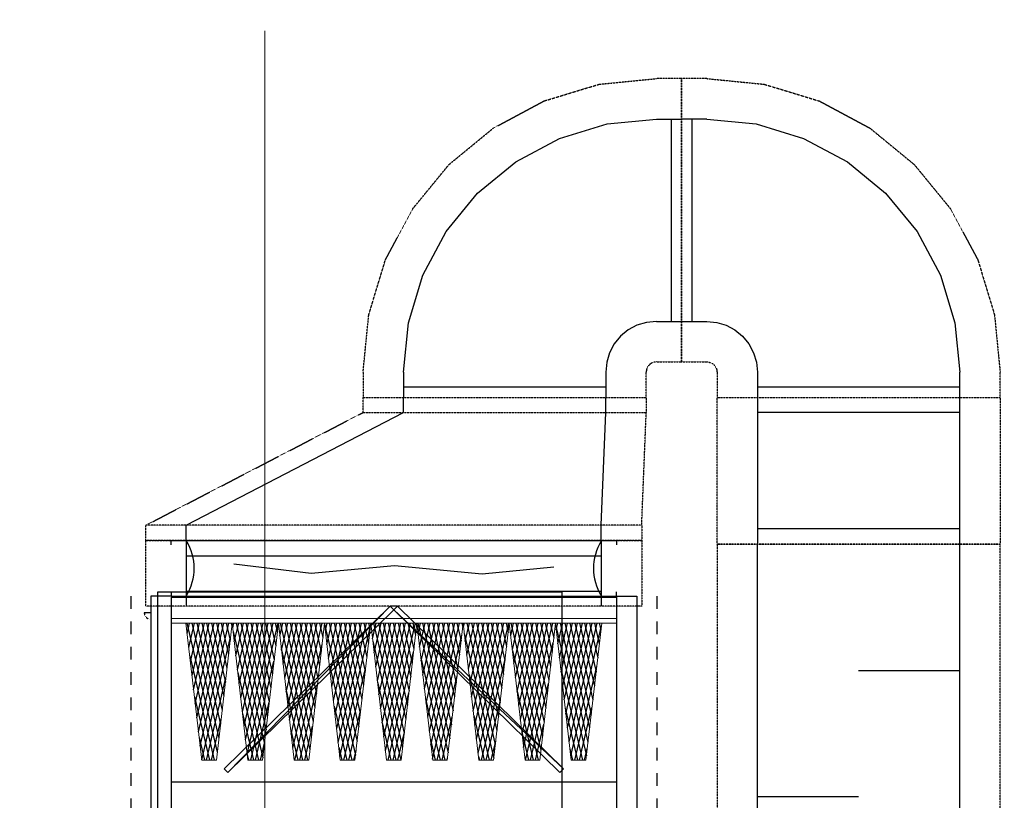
# Model space of a CAD drawing. Header units: millimetres. Extents: x -165365 to -33565, y 7406 to 103342.
# Tile 88 of 256: x -114271 to -112324, y 40695 to 42238. Entities that reach past the tile are written whole.
import ezdxf

# ---------------------------------------------------------------- set-up
doc = ezdxf.new("R2010")
doc.units = ezdxf.units.MM
doc.header["$MEASUREMENT"] = 0
for name, pattern in [('ACAD_ISO03W100', [150, 60, -90]), ('DASHDOT', [1, 0.5, -0.25, 0, -0.25]), ('DASHED', [0.75, 0.5, -0.25]), ('Dashed2cust', [50, 25, -25]), ('Wipeout_Contour', [1000, 0, -1000])]:
    doc.linetypes.add(name, pattern=pattern)
for name, color, linetype in [('ELEK CIENKIE', 80, 'Continuous'), ('FLUID-W9', 7, 'Continuous'), ('FLUID-W9-INS', 7, 'Continuous'), ('IPHandle', 7, 'Continuous'), ('Separators', 7, 'Continuous'), ('Strop', 252, 'Continuous'), ('Słup', 252, 'Continuous')]:
    doc.layers.add(name, color=color, linetype=linetype)
doc.layers.add('HVAC_WENTYLACJA_ETYKIETY', color=3, linetype='Continuous', lineweight=18)
doc.layers.add('kontury', color=118, linetype='Continuous', lineweight=0)

# ---------------------------------------------------------------- blocks, each defined once
blk = doc.blocks.new('A$C67C5DD4D')
at = {"layer": 'Strop', "flags": 128}
for points in [[(14228.5, 0), (57958.5, 0), (57958.5, 1406.8), (57958.5, 1410), (73208.5, 1410), (79708.5, 1410), (79708.5, 6106), (86978.5, 6106), (86978.5, 7196), (86978.5, 9216), (86978.5, 9799.9, 0.032078), (72413, 18233.9, 0.000523), (72183.3, 18342.2, 0.001989), (71307.4, 18749.6, 0.031398), (57338.7, 24062.9, 0.034913), (39523.2, 28246.2), (39523.2, 28246.2), (39523.1, 28246.2, 0.026147), (28486.3, 29455.9)], [(14228.5, 0), (57958.5, 0), (57958.5, 1406.8), (57958.5, 1410), (73208.5, 1410), (79708.5, 1410), (79708.5, 6106), (86978.5, 6106), (86978.5, 7196), (86978.5, 9216), (86978.5, 9799.9, 0.032078), (72413, 18233.9, 0.000523), (72183.3, 18342.2, 0.001989), (71307.4, 18749.6, 0.031398), (57338.7, 24062.9, 0.034913), (39523.2, 28246.2), (39523.2, 28246.2), (39523.1, 28246.2, 0.026147), (28486.3, 29455.9)], [(14228.5, 400), (57558.5, 400), (57558.5, 1406.8), (57558.5, 1810), (73208.5, 1810), (79308.5, 1810), (79308.5, 6506), (86578.5, 6506), (86578.5, 7196), (86578.5, 9216), (86578.5, 9585.9, 0.031662), (72238.7, 17873.9, 0.000515), (72013.1, 17980.2, 0.001987), (71141.1, 18385.8, 0.031396), (57220.2, 23680.9, 0.035679), (39064, 27914.9), (39064, 27915, 0.025197), (28465.5, 29056.5)]]:
    blk.add_lwpolyline(points, format="xyb", dxfattribs=at)
at = {"color": 254, "linetype": 'Wipeout_Contour', "lineweight": 0, "ltscale": 478308.335261}
blk.add_wipeout([(40408.5, 21529.5), (41208.5, 21529.5), (41208.5, 23359.5), (40408.5, 23359.5)], dxfattribs=at).dxf.layer = 'Słup'
at = {"layer": 'Słup'}
for p, q in [((41208.5, 23359.5), (40408.5, 23359.5)), ((40408.5, 23359.5), (40408.5, 21529.5)), ((41208.5, 21529.5), (41208.5, 23359.5))]:
    blk.add_line(p, q, dxfattribs=at)
blk = doc.blocks.new('F_300mmv2_t')
at = {"color": 0}
for p, q in [((10, 3854.9), (24.4, 3869.3)), ((291, 3598.1), (15.4, 3873.7)), ((10, 3810.7), (54.1, 3854.8)), ((10, 3766.5), (83.7, 3840.2)), ((261.3, 3583.6), (10, 3834.9)), ((10, 3722.3), (113.4, 3825.7)), ((300, 3633.3), (102, 3831.2)), ((10, 3678.1), (143, 3811.2)), ((10, 3633.9), (172.7, 3796.6)), ((231.6, 3569.1), (10, 3790.7)), ((10, 3589.7), (202.4, 3782.1)), ((300, 3677.5), (188.7, 3788.8)), ((10, 3545.5), (232, 3767.6)), ((10, 3501.3), (261.7, 3753)), ((202, 3554.5), (10, 3746.5)), ((16.5, 3463.7), (291.3, 3738.5)), ((300, 3721.7), (275.3, 3746.3)), ((172.3, 3540), (10, 3702.3)), ((103.2, 3506.1), (300, 3703)), ((142.6, 3525.5), (10, 3658.1)), ((189.8, 3548.6), (300, 3658.8)), ((113, 3510.9), (10, 3613.9)), ((276.5, 3591), (300, 3614.6)), ((83.3, 3496.4), (10, 3569.7)), ((53.7, 3481.9), (10, 3525.5)), ((24, 3467.3), (10, 3481.3)), ((10, 3457.1), (12.2, 3459.4)), ((10, 3413), (41.9, 3444.9)), ((273.4, 3173.7), (10, 3437.1)), ((10, 3368.8), (71.6, 3430.3)), ((300, 3191.3), (50.9, 3440.4)), ((10, 3324.6), (101.2, 3415.8)), ((10, 3280.4), (130.9, 3401.3)), ((243.8, 3159.2), (10, 3393)), ((10, 3236.2), (160.5, 3386.7)), ((300, 3235.5), (137.5, 3398)), ((10, 3192), (190.2, 3372.2)), ((10, 3147.8), (219.9, 3357.7)), ((214.1, 3144.6), (10, 3348.8)), ((10, 3103.6), (249.5, 3343.1)), ((300, 3279.7), (224.2, 3355.6)), ((10, 3059.4), (279.2, 3328.6)), ((184.5, 3130.1), (10, 3304.6)), ((67.7, 3072.9), (300, 3305.2)), ((154.8, 3115.6), (10, 3260.4)), ((154.3, 3115.3), (300, 3261)), ((125.1, 3101), (10, 3216.2)), ((241, 3157.8), (300, 3216.8)), ((95.5, 3086.5), (10, 3172)), ((65.8, 3072), (10, 3127.8)), ((36.2, 3057.4), (10, 3083.6)), ((285.6, 2763.8), (10, 3039.4)), ((10, 3015.2), (29.7, 3035)), ((10, 2971), (59.4, 3020.4)), ((10, 2926.8), (89.1, 3005.9)), ((300, 2793.6), (86.4, 3007.2)), ((255.9, 2749.3), (10, 2995.2)), ((10, 2882.6), (118.7, 2991.4)), ((10, 2838.4), (148.4, 2976.8)), ((300, 2837.8), (173, 2964.8)), ((10, 2794.2), (178.1, 2962.3)), ((226.3, 2734.7), (10, 2951)), ((10, 2750), (207.7, 2947.8)), ((10, 2705.8), (237.4, 2933.2)), ((300, 2882), (259.7, 2922.3)), ((10, 2661.7), (267, 2918.7)), ((196.6, 2720.2), (10, 2906.8)), ((32.2, 2639.7), (296.7, 2904.2)), ((167, 2705.7), (10, 2862.6)), ((118.8, 2682.1), (300, 2863.3)), ((137.3, 2691.1), (10, 2818.4)), ((205.5, 2724.5), (300, 2819.1)), ((107.6, 2676.6), (10, 2774.2)), ((292.1, 2767), (300, 2774.9)), ((78, 2662.1), (10, 2730)), ((48.3, 2647.5), (10, 2685.8)), ((18.6, 2633), (10, 2641.7)), ((10, 2617.5), (17.6, 2625.1)), ((10, 2573.3), (47.3, 2610.5)), ((297.8, 2353.9), (35.2, 2616.4)), ((268.1, 2339.4), (10, 2597.5)), ((10, 2529.1), (76.9, 2596)), ((10, 2484.9), (106.6, 2581.5)), ((10, 2440.7), (136.2, 2566.9)), ((300, 2395.8), (121.9, 2574)), ((238.4, 2324.8), (10, 2553.3)), ((10, 2396.5), (165.9, 2552.4)), ((10, 2352.3), (195.6, 2537.9)), ((300, 2440), (208.5, 2531.5)), ((10, 2308.1), (225.2, 2523.3)), ((208.8, 2310.3), (10, 2509.1)), ((10, 2263.9), (254.9, 2508.8)), ((10, 2219.7), (284.6, 2494.3)), ((300, 2484.2), (295.2, 2489.1)), ((179.1, 2295.8), (10, 2464.9)), ((83.3, 2248.9), (300, 2465.5)), ((149.4, 2281.2), (10, 2420.7)), ((170, 2291.3), (300, 2421.3)), ((119.8, 2266.7), (10, 2376.5)), ((256.6, 2333.8), (300, 2377.1)), ((90.1, 2252.2), (10, 2332.3)), ((60.5, 2237.6), (10, 2288.1)), ((30.8, 2223.1), (10, 2243.9)), ((10, 2175.5), (35.1, 2200.6)), ((280.2, 1929.5), (10, 2199.7)), ((10, 2131.3), (64.8, 2186.1)), ((10, 2087.1), (94.4, 2171.6)), ((300, 1953.9), (70.7, 2183.2)), ((10, 2042.9), (124.1, 2157)), ((250.6, 1914.9), (10, 2155.5)), ((10, 1998.7), (153.8, 2142.5)), ((300, 1998.1), (157.4, 2140.7)), ((10, 1954.5), (183.4, 2128)), ((10, 1910.3), (213.1, 2113.4)), ((220.9, 1900.4), (10, 2111.3)), ((10, 1866.2), (242.7, 2098.9)), ((300, 2042.3), (244, 2098.3)), ((10, 1822), (272.4, 2084.4)), ((191.3, 1885.9), (10, 2067.1)), ((47.9, 1815.6), (300, 2067.8)), ((161.6, 1871.3), (10, 2022.9)), ((134.5, 1858.1), (300, 2023.6)), ((131.9, 1856.8), (10, 1978.7)), ((221.1, 1900.5), (300, 1979.4)), ((102.3, 1842.3), (10, 1934.5)), ((72.6, 1827.7), (10, 1890.3)), ((42.9, 1813.2), (10, 1846.2)), ((13.3, 1798.7), (10, 1802)), ((10, 1777.8), (23, 1790.7)), ((10, 1733.6), (52.6, 1776.2)), ((292.4, 1519.6), (19.6, 1792.4)), ((10, 1689.4), (82.3, 1761.7)), ((262.7, 1505), (10, 1757.8)), ((10, 1645.2), (111.9, 1747.1)), ((10, 1601), (141.6, 1732.6)), ((300, 1556.2), (106.2, 1749.9)), ((10, 1556.8), (171.3, 1718.1)), ((233.1, 1490.5), (10, 1713.6)), ((10, 1512.6), (200.9, 1703.5)), ((300, 1600.3), (192.9, 1707.5)), ((10, 1468.4), (230.6, 1689)), ((10, 1424.2), (260.3, 1674.5)), ((203.4, 1476), (10, 1669.4)), ((12.4, 1382.4), (289.9, 1659.9)), ((300, 1644.5), (279.5, 1665)), ((173.7, 1461.4), (10, 1625.2)), ((99, 1424.8), (300, 1625.8)), ((144.1, 1446.9), (10, 1581)), ((185.6, 1467.3), (300, 1581.6)), ((114.4, 1432.4), (10, 1536.8)), ((272.3, 1509.7), (300, 1537.4)), ((84.8, 1417.8), (10, 1492.6)), ((55.1, 1403.3), (10, 1448.4)), ((25.4, 1388.8), (10, 1404.2)), ((10, 1380), (10.8, 1380.8)), ((10, 1335.8), (40.5, 1366.3)), ((274.9, 1095.1), (10, 1360)), ((300, 1114.2), (55.1, 1359.1)), ((10, 1291.6), (70.1, 1351.8)), ((10, 1247.4), (99.8, 1337.2)), ((10, 1203.2), (129.5, 1322.7)), ((245.2, 1080.6), (10, 1315.8)), ((300, 1158.4), (141.7, 1316.7)), ((10, 1159), (159.1, 1308.2)), ((10, 1114.9), (188.8, 1293.6)), ((10, 1070.7), (218.4, 1279.1)), ((300, 1202.6), (228.4, 1274.2)), ((215.6, 1066.1), (10, 1271.6)), ((10, 1026.5), (248.1, 1264.6)), ((10, 982.3), (277.8, 1250)), ((185.9, 1051.5), (10, 1227.4)), ((63.5, 991.6), (300, 1228.1)), ((156.2, 1037), (10, 1183.2)), ((150.1, 1034), (300, 1183.9)), ((126.6, 1022.5), (10, 1139)), ((236.8, 1076.5), (300, 1139.7)), ((96.9, 1007.9), (10, 1094.9)), ((67.2, 993.4), (10, 1050.7)), ((37.6, 978.9), (10, 1006.5)), ((287, 685.2), (10, 962.3)), ((10, 938.1), (28.3, 956.4)), ((10, 893.9), (58, 941.9)), ((10, 849.7), (87.6, 927.3)), ((300, 716.5), (90.6, 925.9)), ((257.4, 670.7), (10, 918.1)), ((10, 805.5), (117.3, 912.8)), ((10, 761.3), (147, 898.3)), ((10, 717.1), (176.6, 883.7)), ((300, 760.7), (177.2, 883.5)), ((227.7, 656.2), (10, 873.9)), ((10, 672.9), (206.3, 869.2)), ((10, 628.7), (236, 854.7)), ((10, 584.5), (265.6, 840.1)), ((300, 804.9), (263.9, 841)), ((198, 641.6), (10, 829.7)), ((28, 558.3), (295.3, 825.6)), ((168.4, 627.1), (10, 785.5)), ((114.7, 600.8), (300, 786.1)), ((138.7, 612.6), (10, 741.3)), ((201.3, 643.2), (300, 741.9)), ((109.1, 598), (10, 697.1)), ((287.9, 685.7), (300, 697.7)), ((79.4, 583.5), (10, 652.9)), ((49.7, 569), (10, 608.7)), ((20.1, 554.5), (10, 564.5)), ((10, 540.3), (16.2, 546.5)), ((10, 496.1), (45.8, 532)), ((299.2, 275.3), (39.4, 535.1)), ((269.5, 260.8), (10, 520.3)), ((10, 451.9), (75.5, 517.4)), ((10, 407.7), (105.2, 502.9)), ((10, 363.6), (134.8, 488.4)), ((300, 318.7), (126.1, 492.7)), ((239.9, 246.3), (10, 476.1)), ((10, 319.4), (164.5, 473.8)), ((10, 275.2), (194.1, 459.3)), ((10, 231), (223.8, 444.8)), ((300, 362.9), (212.7, 450.2)), ((210.2, 231.7), (10, 431.9)), ((10, 186.8), (253.5, 430.2)), ((10, 142.6), (283.1, 415.7)), ((300, 407.1), (299.3, 407.8)), ((180.5, 217.2), (10, 387.7)), ((79.2, 167.6), (300, 388.4)), ((150.9, 202.7), (10, 343.6)), ((165.8, 210), (300, 344.2)), ((121.2, 188.2), (10, 299.4)), ((252.4, 252.4), (300, 300)), ((91.5, 173.6), (10, 255.2)), ((61.9, 159.1), (10, 211)), ((32.2, 144.6), (10, 166.8))]:
    blk.add_line(p, q, dxfattribs=at)
at = {"layer": 'kontury', "color": 0}
for p, q in [((0, 0), (0, 4010)), ((10, 4010), (0, 4010)), ((0, 4010), (0, 0)), ((10, 0), (10, 4010)), ((10, 3460.5), (10, 3876.3)), ((10, 3876.3), (300, 3734.3)), ((300, 3734.3), (300, 3602.6)), ((300, 3602.6), (10, 3460.5)), ((10, 3044.6), (10, 3460.5)), ((10, 3460.5), (300, 3318.4)), ((300, 3318.4), (300, 3186.7)), ((300, 3186.7), (10, 3044.6)), ((10, 2628.8), (10, 3044.6)), ((10, 3044.6), (300, 2902.6)), ((300, 2902.6), (300, 2770.9)), ((300, 2770.9), (10, 2628.8)), ((10, 2212.9), (10, 2628.8)), ((10, 2628.8), (300, 2486.7)), ((300, 2486.7), (300, 2355)), ((300, 2355), (10, 2212.9)), ((10, 1797.1), (10, 2212.9)), ((10, 2212.9), (300, 2070.8)), ((300, 2070.8), (300, 1939.2)), ((300, 1939.2), (10, 1797.1)), ((10, 1381.2), (10, 1797.1)), ((10, 1797.1), (300, 1655)), ((300, 1655), (300, 1523.3)), ((300, 1523.3), (10, 1381.2)), ((10, 965.4), (10, 1381.2)), ((10, 1381.2), (300, 1239.1)), ((300, 1239.1), (300, 1107.4)), ((300, 1107.4), (10, 965.4)), ((10, 549.5), (10, 965.4)), ((10, 965.4), (300, 823.3)), ((300, 823.3), (300, 691.6)), ((300, 691.6), (10, 549.5)), ((10, 133.7), (10, 549.5)), ((10, 549.5), (300, 407.4)), ((300, 407.4), (300, 275.7)), ((300, 275.7), (10, 133.7)), ((0, 0), (10, 0))]:
    blk.add_line(p, q, dxfattribs=at)
blk = doc.blocks.new('FC_s', base_point=(0.02, 30.07))
at = {"color": 7}
blk.add_lwpolyline([(52.87, 399.25), (66.48, 327.02), (49.73, 239.09), (65.44, 155.34), (46.59, 77.87)], dxfattribs=at)
for centre, start, end in [((55.14, 632.74), 253.56139, 286.43861), ((54.88, -155.88), 73.56139, 106.43861)]:
    blk.add_arc(centre, 193.87, start, end, dxfattribs=at)
blk = doc.blocks.new('ramka_s')
for points in [[(-46.39, -133.91), (-55, -133.91), (-55, 133.91), (-46.39, 133.91)], [(46.39, -133.91), (55, -133.91), (55, 133.91), (46.39, 133.91)]]:
    blk.add_lwpolyline(points)
blk = doc.blocks.new('AVS_IPMC1_RL_2_t')
blk.add_line((0, 0), (0, -13))
at = {"color": 7, "linetype": 'DASHDOT', "ltscale": 10}
blk.add_arc((0, 0), 13, 270, 360, dxfattribs=at)
blk = doc.blocks.new('A$C67C899CF')
at = {"linetype": 'Dashed2cust'}
for p, q in [((110, 1185.99955), (1968, 1185.99955)), ((110, 144.99955), (1968, 144.99955))]:
    blk.add_line(p, q, dxfattribs=at)
for p, q in [((110, 1145.99955), (1968, 1145.99955)), ((110, 1105.99955), (110, 1145.99955)), ((110, 224.99955), (110, 1105.99955)), ((112, 224.99955), (112, 1105.99955)), ((112, 1105.99955), (1966, 1105.99955)), ((110, 1075.99955), (112, 1075.99955)), ((110, 254.99955), (112, 254.99955)), ((110, 224.99955), (110, 184.99955)), ((112, 224.99955), (1966, 224.99955)), ((110, 184.99955), (1968, 184.99955))]:
    blk.add_line(p, q)
at = {"layer": 'Separators'}
blk.add_line((477, 224.99955), (477, 1105.99955), dxfattribs=at)
for name, p, xscale, yscale in [('ramka_s', (55, 665.49955), 1.000000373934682, 3.289449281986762), ('F_300mmv2_t', (154, 224.99955), 0.933333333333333, 0.2197007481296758), ('FC_s', (0, 254.99955), 1.000167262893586, 1.970092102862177)]:
    blk.add_blockref(name, p, dxfattribs=dict(xscale=xscale, yscale=yscale))
at = {"layer": 'IPHandle'}
blk.add_blockref('AVS_IPMC1_RL_2_t', (142.744, 184.99955), dxfattribs=at)

msp = doc.modelspace()

# ---------------------------------------------------------------- block references
msp.add_blockref('A$C67C5DD4D', (-154407.14734, 17746.99902))

# ---------------------------------------------------------------- next in the draw order: linework, layer by layer
at = {"layer": 'ELEK CIENKIE', "color": 232, "linetype": 'ACAD_ISO03W100', "ltscale": 3}
msp.add_circle((-111113.41336, 36619.62119), 7540, dxfattribs=at)
at = {"layer": 'FLUID-W9', "linetype": 'ByBlock', "extrusion": (-1.22465e-16, 0, -1)}
for p, q in [((-113012.04638, 42041.94049, 4809.18032), (-112962.04638, 42041.94049, 4809.18032)), ((-113012.04638, 41641.94049, 4809.18032), (-112962.04638, 41641.94049, 4809.18032)), ((-113512.04638, 41541.94049, 4809.18032), (-113512.04638, 41491.94049, 4809.18032)), ((-113112.04638, 41541.94049, 4809.18032), (-113112.04638, 41491.94049, 4809.18032))]:
    msp.add_line(p, q, dxfattribs=at)
at = {"layer": 'FLUID-W9', "linetype": 'Continuous', "extrusion": (-1.22465e-16, 0, -1)}
for p, q in [((-112982.04638, 41641.94049, 4809.18032), (-112982.04638, 42041.94049, 4809.18032)), ((-113112.04638, 41511.94049, 4809.18032), (-113512.04638, 41511.94049, 4809.18032))]:
    msp.add_line(p, q, dxfattribs=at)
at = {"layer": 'FLUID-W9', "linetype": 'ByBlock'}
for p, q in [((-112912.04638, 42041.94049, 4809.18032), (-112962.04638, 42041.94049, 4809.18032)), ((-112962.04638, 41641.94049, 4809.18032), (-112912.04638, 41641.94049, 4809.18032)), ((-112812.04638, 41541.94049, 4809.18032), (-112812.04638, 41491.94049, 4809.18032)), ((-112412.04638, 41491.94049, 4809.18032), (-112412.04638, 41541.94049, 4809.18032)), ((-112812.04638, 41491.94049, 4809.18032), (-112812.04638, 41201.94049, 4809.18032)), ((-112412.04638, 41201.94049, 4809.18032), (-112412.04638, 41491.94049, 4809.18032)), ((-113941.79518, 41208.89534, 4879.18032), (-113941.79518, 41078.89534, 4879.18032)), ((-113120.79518, 41078.89534, 4879.18032), (-113120.79518, 41208.89534, 4879.18032)), ((-112812.04638, 40201.94049, 4809.18032), (-112812.04638, 41201.94049, 4809.18032)), ((-112412.04638, 40201.94049, 4809.18032), (-112412.04638, 41201.94049, 4809.18032))]:
    msp.add_line(p, q, dxfattribs=at)
at = {"layer": 'FLUID-W9', "linetype": 'Continuous'}
for p, q in [((-112942.04638, 42041.94049, 4809.18032), (-112942.04638, 41641.94049, 4809.18032)), ((-112412.04638, 41511.94049, 4809.18032), (-112812.04638, 41511.94049, 4809.18032)), ((-112412.04638, 41461.94049, 4809.18032), (-112812.04638, 41461.94049, 4809.18032)), ((-112412.04638, 41231.94049, 4809.18032), (-112812.04638, 41231.94049, 4809.18032)), ((-113941.79518, 41178.89534, 4879.18032), (-113120.79518, 41178.89534, 4879.18032)), ((-113941.79518, 41108.89534, 4879.18032), (-113120.79518, 41108.89534, 4879.18032)), ((-112612.04638, 40951.94049, 4809.18032), (-112412.04638, 40951.94049, 4809.18032)), ((-112612.04638, 40701.94049, 4809.18032), (-112812.04638, 40701.94049, 4809.18032))]:
    msp.add_line(p, q, dxfattribs=at)
at = {"layer": 'FLUID-W9', "linetype": 'ByBlock', "extrusion": (0, -1.22465e-16, -1)}
for p, q in [((-113512.04638, 41461.94049, 4879.18032), (-113512.04638, 41491.94049, 4879.18032)), ((-113112.04638, 41461.94049, 4879.18032), (-113112.04638, 41491.94049, 4879.18032)), ((-113942.04638, 41238.94049, 4879.18032), (-113512.04638, 41461.94049, 4879.18032)), ((-113121.04638, 41238.94049, 4879.18032), (-113112.04638, 41461.94049, 4879.18032)), ((-113942.04638, 41208.94049, 4879.18032), (-113942.04638, 41238.94049, 4879.18032)), ((-113121.04638, 41208.94049, 4879.18032), (-113121.04638, 41238.94049, 4879.18032))]:
    msp.add_line(p, q, dxfattribs=at)
at = {"layer": 'FLUID-W9', "linetype": 'ByBlock', "extrusion": (-1.22465e-16, 0, -1), "elevation": -4809.18032}
for points in [[(113512.04638, 41541.94049), (113502.43902, 41639.48565), (113473.98615, 41733.2822), (113427.78119, 41819.72561), (113365.59977, 41895.49388), (113289.8315, 41957.67529), (113203.3881, 42003.88025), (113109.59154, 42032.33313), (113012.04638, 42041.94049)], [(113512.04638, 41541.94049), (113502.43902, 41639.48565), (113473.98615, 41733.2822), (113427.78119, 41819.72561), (113365.59977, 41895.49388), (113289.8315, 41957.67529), (113203.3881, 42003.88025), (113109.59154, 42032.33313), (113012.04638, 42041.94049)], [(113012.04638, 41641.94049), (113031.55542, 41640.01902), (113050.31473, 41634.32844), (113067.60341, 41625.08745), (113082.75706, 41612.65117), (113095.19334, 41597.49751), (113104.43434, 41580.20883), (113110.12491, 41561.44952), (113112.04638, 41541.94049)], [(113012.04638, 41641.94049), (113031.55542, 41640.01902), (113050.31473, 41634.32844), (113067.60341, 41625.08745), (113082.75706, 41612.65117), (113095.19334, 41597.49751), (113104.43434, 41580.20883), (113110.12491, 41561.44952), (113112.04638, 41541.94049)]]:
    msp.add_lwpolyline(points, dxfattribs=at)
at = {"layer": 'FLUID-W9', "linetype": 'ByBlock', "elevation": 4809.18032}
for points in [[(-112912.04638, 42041.94049), (-112814.50122, 42032.33313), (-112720.70467, 42003.88025), (-112634.26127, 41957.67529), (-112558.49299, 41895.49388), (-112496.31158, 41819.72561), (-112450.10662, 41733.2822), (-112421.65374, 41639.48565), (-112412.04638, 41541.94049)], [(-112912.04638, 42041.94049), (-112814.50122, 42032.33313), (-112720.70467, 42003.88025), (-112634.26127, 41957.67529), (-112558.49299, 41895.49388), (-112496.31158, 41819.72561), (-112450.10662, 41733.2822), (-112421.65374, 41639.48565), (-112412.04638, 41541.94049)], [(-112912.04638, 41641.94049), (-112892.53735, 41640.01902), (-112873.77804, 41634.32844), (-112856.48936, 41625.08745), (-112841.3357, 41612.65117), (-112828.89942, 41597.49751), (-112819.65843, 41580.20883), (-112813.96785, 41561.44952), (-112812.04638, 41541.94049)], [(-112912.04638, 41641.94049), (-112892.53735, 41640.01902), (-112873.77804, 41634.32844), (-112856.48936, 41625.08745), (-112841.3357, 41612.65117), (-112828.89942, 41597.49751), (-112819.65843, 41580.20883), (-112813.96785, 41561.44952), (-112812.04638, 41541.94049)]]:
    msp.add_lwpolyline(points, dxfattribs=at)
at = {"layer": 'FLUID-W9-INS', "linetype": 'DASHED', "extrusion": (-1.22465e-16, 0, -1)}
for p, q in [((-112962.04638, 42121.94049, 4809.18032), (-113012.04638, 42121.94049, 4809.18032)), ((-112962.04638, 41561.94049, 4809.18032), (-112962.04638, 42121.94049, 4809.18032)), ((-113012.04638, 41561.94049, 4809.18032), (-112962.04638, 41561.94049, 4809.18032)), ((-113592.04638, 41541.94049, 4809.18032), (-113592.04638, 41491.94049, 4809.18032)), ((-113032.04638, 41491.94049, 4809.18032), (-113032.04638, 41541.94049, 4809.18032)), ((-113592.04638, 41491.94049, 4809.18032), (-113032.04638, 41491.94049, 4809.18032))]:
    msp.add_line(p, q, dxfattribs=at)
at = {"layer": 'FLUID-W9-INS', "linetype": 'DASHED'}
for p, q in [((-112912.04638, 42121.94049, 4809.18032), (-112962.04638, 42121.94049, 4809.18032)), ((-112962.04638, 42121.94049, 4809.18032), (-112962.04638, 41561.94049, 4809.18032)), ((-112962.04638, 41561.94049, 4809.18032), (-112912.04638, 41561.94049, 4809.18032)), ((-112892.04638, 41541.94049, 4809.18032), (-112892.04638, 41491.94049, 4809.18032)), ((-112332.04638, 41491.94049, 4809.18032), (-112332.04638, 41541.94049, 4809.18032)), ((-112892.04638, 41491.94049, 4809.18032), (-112332.04638, 41491.94049, 4809.18032)), ((-112892.04638, 41201.94049, 4809.18032), (-112892.04638, 41491.94049, 4809.18032)), ((-112892.04638, 41491.94049, 4809.18032), (-112332.04638, 41491.94049, 4809.18032)), ((-112332.04638, 41491.94049, 4809.18032), (-112332.04638, 41201.94049, 4809.18032)), ((-113040.79518, 41208.89534, 4879.18032), (-114021.79518, 41208.89534, 4879.18032)), ((-114021.79518, 41078.89534, 4879.18032), (-114021.79518, 41208.89534, 4879.18032)), ((-113040.79518, 41208.89534, 4879.18032), (-113040.79518, 41078.89534, 4879.18032)), ((-112892.04638, 41201.94049, 4809.18032), (-112332.04638, 41201.94049, 4809.18032)), ((-112332.04638, 41201.94049, 4809.18032), (-112892.04638, 41201.94049, 4809.18032)), ((-112892.04638, 41201.94049, 4809.18032), (-112892.04638, 40201.94049, 4809.18032)), ((-112332.04638, 40201.94049, 4809.18032), (-112332.04638, 41201.94049, 4809.18032)), ((-113040.79518, 41078.89534, 4879.18032), (-114021.79518, 41078.89534, 4879.18032))]:
    msp.add_line(p, q, dxfattribs=at)
at = {"layer": 'FLUID-W9-INS', "linetype": 'DASHED', "extrusion": (0, -1.22465e-16, -1)}
for p, q in [((-113592.04638, 41491.94049, 4879.18032), (-113032.04638, 41491.94049, 4879.18032)), ((-113592.04638, 41461.94049, 4879.18032), (-113592.04638, 41491.94049, 4879.18032)), ((-113032.04638, 41491.94049, 4879.18032), (-113032.04638, 41461.94049, 4879.18032)), ((-114022.04638, 41238.94049, 4879.18032), (-113592.04638, 41461.94049, 4879.18032)), ((-113592.04638, 41461.94049, 4879.18032), (-113032.04638, 41461.94049, 4879.18032)), ((-113041.04638, 41238.94049, 4879.18032), (-113032.04638, 41461.94049, 4879.18032)), ((-113041.04638, 41238.94049, 4879.18032), (-114022.04638, 41238.94049, 4879.18032)), ((-114022.04638, 41208.94049, 4879.18032), (-114022.04638, 41238.94049, 4879.18032)), ((-113041.04638, 41238.94049, 4879.18032), (-113041.04638, 41208.94049, 4879.18032)), ((-114022.04638, 41208.94049, 4879.18032), (-113041.04638, 41208.94049, 4879.18032))]:
    msp.add_line(p, q, dxfattribs=at)
at = {"layer": 'FLUID-W9-INS', "linetype": 'DASHED', "extrusion": (-1.22465e-16, 0, -1), "elevation": -4809.18032}
for points in [[(113592.04638, 41541.94049), (113580.90185, 41655.09288), (113547.89651, 41763.89688), (113494.29876, 41864.17122), (113422.16832, 41952.06242), (113334.27712, 42024.19286), (113234.00277, 42077.79062), (113125.19877, 42110.79595), (113012.04638, 42121.94049)], [(113012.04638, 41561.94049), (113015.94819, 41561.55619), (113019.70005, 41560.41808), (113023.15779, 41558.56988), (113026.18852, 41556.08262), (113028.67578, 41553.05189), (113030.52397, 41549.59416), (113031.66209, 41545.8423), (113032.04638, 41541.94049)]]:
    msp.add_lwpolyline(points, dxfattribs=at)
at = {"layer": 'FLUID-W9-INS', "linetype": 'DASHED', "elevation": 4809.18032}
for points in [[(-112912.04638, 42121.94049), (-112798.894, 42110.79595), (-112690.08999, 42077.79062), (-112589.81565, 42024.19286), (-112501.92445, 41952.06242), (-112429.79401, 41864.17122), (-112376.19625, 41763.89688), (-112343.19092, 41655.09288), (-112332.04638, 41541.94049)], [(-112912.04638, 41561.94049), (-112908.14458, 41561.55619), (-112904.39271, 41560.41808), (-112900.93498, 41558.56988), (-112897.90425, 41556.08262), (-112895.41699, 41553.05189), (-112893.56879, 41549.59416), (-112892.43068, 41545.8423), (-112892.04638, 41541.94049)]]:
    msp.add_lwpolyline(points, dxfattribs=at)
at = {"layer": 'HVAC_WENTYLACJA_ETYKIETY'}
msp.add_lwpolyline([(-113786.1938, 42216.58898), (-113786.1938, 40396.30193)], dxfattribs=at)

# ---------------------------------------------------------------- next in the draw order: block references
at = {"rotation": 270}
msp.add_blockref('A$C67C899CF', (-114196.79473, 41208.89534), dxfattribs=at)

# ---------------------------------------------------------------- next in the draw order: meshes
at = {"layer": 'FLUID-W9', "linetype": 'Continuous'}
mesh = msp.add_polyface(dxfattribs=at)
corners = [(-113538.36625, 41078.89534, 4879.18032), (-113866.76625, 40757.56641, 4879.18032), (-113859.69518, 40750.49534, 4879.18032), (-113531.29518, 41071.82428, 4879.18032), (-113202.89518, 40750.49534, 4879.18032), (-113195.82411, 40757.56641, 4879.18032), (-113524.22411, 41078.89534, 4879.18032)]
mesh.append_faces([[corners[k] for k in face] for face in [(3, 4, 5), (3, 5, 6), (6, 0, 3), (0, 1, 2), (0, 2, 3)]], dxfattribs={"vtx0": -1, "vtx1": -1, "vtx2": -1})

doc.saveas('drawing.dxf')
